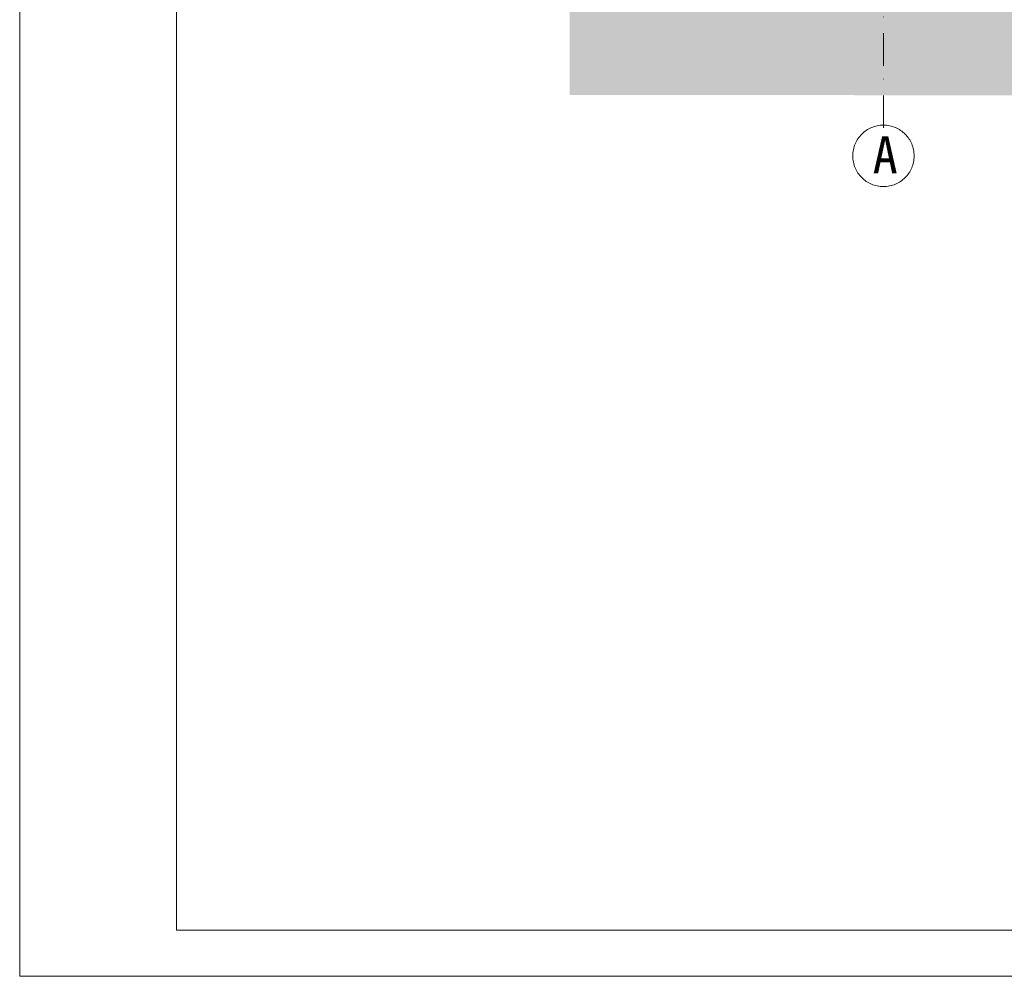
# Model space of a CAD drawing. Header units: millimetres. Extents: x -1373 to 28294, y -9636 to 187.
# Tile 22 of 133: x 835 to 1369, y -4654 to -4135. Entities that reach past the tile are written whole.
import ezdxf

# ---------------------------------------------------------------- set-up
doc = ezdxf.new("R2010")
doc.units = ezdxf.units.MM
doc.linetypes.add('Kreski i kropki', pattern=[335.138881, 176.388884, -88.194442, 0, -70.555556])
for name, color, linetype, lineweight in [('_k_kreskowanie', 250, 'Continuous', 9), ('_k_osie', 142, 'Kreski i kropki', 13), ('_k_wymiar', 7, 'Continuous', 9)]:
    doc.layers.add(name, color=color, linetype=linetype, lineweight=lineweight)
doc.styles.add('GENERATED_STYLE_2', font='MS Gothic.ttf')

msp = doc.modelspace()

# ---------------------------------------------------------------- hatches: boundary and pattern name
at = {"layer": '_k_kreskowanie', "ltscale": 2}
h = msp.add_hatch(dxfattribs=at)
h.set_pattern_fill('EARTH', color=256, scale=3, angle=45)
h.paths.add_polyline_path([(2463.52, -3971.69), (2393.52, -3971.69), (2393.52, -3985.69), (2407.52, -3993.69), (2407.52, -4010.69), (2380.52, -4010.69), (2380.52, -3999.69), (2320.52, -3998.4), (2320.52, -4062.41), (2333.52, -4062.41), (2333.52, -4102.41), (2343.52, -4102.41), (2343.52, -4112.41), (1253.52, -4112.41), (1253.52, -4102.41), (1263.52, -4102.41), (1263.52, -4062.41), (1276.41, -4062.41), (1276.52, -4003.58), (1216.52, -4004.88), (1216.52, -4015.87), (1189.52, -4015.87), (1189.52, -3998.87), (1203.52, -3990.87), (1203.52, -3976.87), (1133.63, -3976.55), (1133.41, -4176.12), (2463.52, -4176.44)])

# ---------------------------------------------------------------- linework, layer by layer
at = {"layer": '_k_osie', "ltscale": 0.1}
msp.add_lwpolyline([(1303.52, -4193.9), (1303.52, -3365.69)], dxfattribs=at)
at = {"layer": '_k_osie'}
msp.add_circle((1303.52, -4209.06), 16.65, dxfattribs=at)
at = {"layer": '_k_wymiar'}
for points in [[(835.22, -3168.67), (2935.22, -3168.67), (2935.22, -4653.67), (835.22, -4653.67)], [(920.22, -3193.67), (2910.22, -3193.67), (2910.22, -4628.67), (920.22, -4628.67)]]:
    msp.add_lwpolyline(points, close=True, dxfattribs=at)

# ---------------------------------------------------------------- texts
at = {"layer": '_k_osie', "insert": (1304.47, -4218.55), "char_height": 20, "attachment_point": 8, "style": 'GENERATED_STYLE_2'}
msp.add_mtext('A', dxfattribs=at)

doc.saveas('drawing.dxf')
